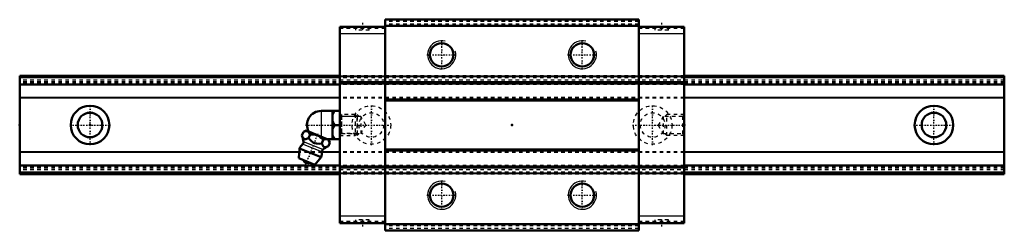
# Model space of a CAD drawing. Header units: millimetres. Extents: x -20 to 260, y -30 to 30.
import ezdxf

# ---------------------------------------------------------------- set-up
doc = ezdxf.new("R2010")
doc.units = ezdxf.units.MM
doc.linetypes.add('Center', pattern=[1.5, 0.45, -0.5, 0.05, -0.5])
doc.linetypes.add('Dashed', pattern=[2, 1, -1])
for name, color, linetype, lineweight in [('2d ConnectionPoints', 7, 'Continuous', 50), ('AM_0', 7, 'Continuous', 50), ('AM_4', 3, 'Continuous', 25), ('AM_5', 3, 'Continuous', 25), ('AM_7', 7, 'Center', 25), ('AM_9', 6, 'Dashed', 25)]:
    doc.layers.add(name, color=color, linetype=linetype, lineweight=lineweight)

# ---------------------------------------------------------------- blocks, each defined once
blk = doc.blocks.new('1_B_M6F_grease_nipple_joint1_SVR_0_in_SVR30R1SS280LG200BM6F910001_4')
at = {"layer": 'AM_0'}
for p, q in [((65.7, 4), (71, 4)), ((69, 4), (69, -4)), ((69.5, 0), (71, 0)), ((60.28, -3), (60.71, -1.93)), ((61.49, -1.6), (60.71, -1.93)), ((67.88, -4.18), (61.49, -1.6)), ((62.15, -3.76), (62.58, -2.69)), ((65.9, -5.27), (66.33, -4.2)), ((67.42, -4), (71, -4)), ((67.77, -6.03), (68.21, -4.96)), ((68.21, -4.96), (67.88, -4.18)), ((59.6, -6.67), (59.4, -9.49)), ((65.72, -9.14), (59.6, -6.67)), ((63.89, -11.31), (59.4, -9.49)), ((63.89, -11.31), (65.72, -9.14))]:
    blk.add_line(p, q, dxfattribs=at)
for points in [[(69.5, 4), (69.21, 3.44), (69, 2.85)], [(69, 1.15), (69.06, 0.96), (69.25, 0.47), (69.5, 0)], [(69.5, 0), (69.21, -0.56), (69, -1.15)], [(62.58, -2.69), (62.32, -2.21), (62.16, -2.01), (61.96, -1.86), (61.66, -1.76), (61.31, -1.75), (61.01, -1.82), (60.71, -1.93)], [(66.33, -4.2), (65.93, -3.79), (65.49, -3.42), (64.97, -3.09), (64.39, -2.85), (63.79, -2.71), (63.17, -2.67), (62.58, -2.69)], [(60.28, -3), (60.46, -3.4), (60.68, -3.74), (60.87, -3.91), (61.09, -4), (61.34, -4.01), (61.6, -3.96), (62.15, -3.76)], [(62.15, -3.76), (62.58, -4.23), (63, -4.62), (63.47, -4.95), (63.89, -5.14), (64.36, -5.26), (65.12, -5.32), (65.9, -5.27)], [(65.9, -5.27), (66.08, -5.67), (66.3, -6.01), (66.49, -6.18), (66.71, -6.27), (66.96, -6.29), (67.22, -6.24), (67.77, -6.03)], [(68.21, -4.96), (67.95, -4.48), (67.78, -4.28), (67.59, -4.14), (67.28, -4.03), (66.93, -4.03), (66.63, -4.09), (66.33, -4.2)], [(69, -2.85), (69.06, -3.04), (69.25, -3.53), (69.5, -4)]]:
    blk.add_lwpolyline(points, dxfattribs=at)
for centre, radius, start, end in [((65.7, 0), 4, 90, 207.9876), ((62.66, -7.9), 3.3, 131.9787, 158), ((54.73, -5.29), 6, 4.8448, 22.4654), ((59.92, -4.86), 0.8, 311.9787, 4.8448), ((62.66, -7.9), 3.3, 338, 4.0213), ((66.75, -7.62), 0.8, 131.1552, 184.0213), ((70.17, -11.53), 6, 113.5445, 131.1552), ((62.19, -9.07), 1.82, 210.1342, 285.8658)]:
    blk.add_arc(centre, radius, start, end, dxfattribs=at)
at = {"layer": 'AM_4'}
for p, q in [((65.7, 4), (65.7, -3.3)), ((65.95, -7.67), (60.45, -5.45)), ((66.22, -7.01), (60.71, -4.79))]:
    blk.add_line(p, q, dxfattribs=at)
at = {"layer": 'AM_5', "linetype": 'Dashed'}
for p, q in [((71.54, 3), (71.54, -3)), ((76, 2.39), (71.54, 2.39)), ((76, -2.39), (71.54, -2.39))]:
    blk.add_line(p, q, dxfattribs=at)
at = {"layer": 'AM_7'}
blk.add_line((61.34, -11.15), (64.84, -2.5), dxfattribs=at)
at = {"layer": 'AM_9'}
for p, q in [((75.39, 3), (71, 3)), ((75.39, 3), (75.39, -3)), ((76, 2.39), (75.39, 3)), ((76, 2.39), (76, -2.39)), ((75.39, -3), (76, -2.39)), ((71, -3), (75.39, -3))]:
    blk.add_line(p, q, dxfattribs=at)
blk = doc.blocks.new('2_SVR_30R1SSB_M6F1_Slide_0_in_SVR30R1SS280LG200BM6F910001_4')
at = {"layer": 'AM_0'}
for p, q in [((71, 28), (71, -28)), ((83.95, 28), (71, 28)), ((156.05, 30), (83.95, 30)), ((83.95, 30), (83.95, -30)), ((156.05, 28.2), (83.95, 28.2)), ((156.05, 30), (156.05, -30)), ((169, 28), (156.05, 28)), ((169, 28), (169, -28)), ((156.05, 7.3), (83.95, 7.3)), ((156.05, 7), (83.95, 7)), ((156.05, -7), (83.95, -7)), ((156.05, -7.3), (83.95, -7.3)), ((83.95, -28), (71, -28)), ((169, -28), (156.05, -28)), ((156.05, -28.2), (83.95, -28.2)), ((156.05, -30), (83.95, -30))]:
    blk.add_line(p, q, dxfattribs=at)
for centre in [(100, 20), (140, 20), (100, -20), (140, -20)]:
    blk.add_circle(centre, 3.32, dxfattribs=at)
at = {"layer": 'AM_4'}
for p, q in [((83.95, 26), (71, 26)), ((169, 26), (156.05, 26)), ((83.95, -26), (71, -26)), ((169, -26), (156.05, -26))]:
    blk.add_line(p, q, dxfattribs=at)
at = {"layer": 'AM_5', "linetype": 'Dashed'}
for p, q in [((76, -3), (76, 3)), ((76.5, 2.46), (76, 3)), ((163.5, 2.46), (164, 3)), ((164, -3), (164, 3)), ((169, 3), (164, 3)), ((76.5, -2.46), (76, -3)), ((163.5, -2.46), (164, -3)), ((169, -3), (164, -3))]:
    blk.add_line(p, q, dxfattribs=at)
at = {"layer": 'AM_5'}
for centre in [(100, 20), (140, 20), (100, -20), (140, -20)]:
    blk.add_arc(centre, 4, 75, 15, dxfattribs=at)
at = {"layer": 'AM_7'}
for p, q in [((77.45, 29.1), (77.45, 26.9)), ((162.55, 29.1), (162.55, 26.9)), ((100, 15.8), (100, 24.2)), ((140, 15.8), (140, 24.2)), ((95.8, 20), (104.2, 20)), ((135.8, 20), (144.2, 20)), ((154.23, 0), (169.37, 0)), ((100, -24.2), (100, -15.8)), ((140, -24.2), (140, -15.8)), ((95.8, -20), (104.2, -20)), ((135.8, -20), (144.2, -20)), ((77.45, -26.9), (77.45, -29.1)), ((162.55, -26.9), (162.55, -29.1))]:
    blk.add_line(p, q, dxfattribs=at)
at = {"layer": 'AM_9'}
for p, q in [((75.5, 28), (75.5, 27)), ((79.4, 27), (79.4, 28)), ((156.05, 29.5), (83.95, 29.5)), ((156.05, 28.7), (83.95, 28.7)), ((160.6, 28), (160.6, 27)), ((164.5, 27), (164.5, 28)), ((83.95, 27.5), (71, 27.5)), ((79.4, 27), (75.5, 27)), ((169, 27.5), (156.05, 27.5)), ((164.5, 27), (160.6, 27)), ((169, 14), (71, 14)), ((169, 13.94), (71, 13.94)), ((169, 13.91), (71, 13.91)), ((169, 13.74), (71, 13.74)), ((169, 13.54), (71, 13.54)), ((169, 13.4), (71, 13.4)), ((169, 12.26), (71, 12.26)), ((169, 12), (71, 12)), ((71, 11.7), (169, 11.7)), ((169, 11.53), (71, 11.53)), ((169, 7.86), (71, 7.86)), ((169, 7.67), (71, 7.67)), ((71.54, 2.46), (71, 3)), ((169, 3), (168.46, 2.46)), ((77, 2.46), (71.54, 2.46)), ((71.54, 2.46), (71.54, -2.46)), ((78.42, 0), (77, 2.46)), ((77, 2.46), (77, -2.46)), ((77, -2.46), (78.42, 0)), ((163, 2.46), (161.58, 0)), ((161.58, 0), (163, -2.46)), ((163, 2.46), (163, -2.46)), ((168.46, 2.46), (163, 2.46)), ((168.46, 2.46), (168.46, -2.46)), ((71, -3), (71.54, -2.46)), ((71.54, -2.46), (77, -2.46)), ((163, -2.46), (168.46, -2.46)), ((168.46, -2.46), (169, -3)), ((169, -7.67), (71, -7.67)), ((169, -7.86), (71, -7.86)), ((169, -11.53), (71, -11.53)), ((169, -11.7), (71, -11.7)), ((169, -12), (71, -12)), ((169, -12.26), (71, -12.26)), ((169, -13.4), (71, -13.4)), ((169, -13.54), (71, -13.54)), ((169, -13.74), (71, -13.74)), ((169, -13.91), (71, -13.91)), ((169, -13.94), (71, -13.94)), ((169, -14), (71, -14)), ((83.95, -27.5), (71, -27.5)), ((79.4, -27), (75.5, -27)), ((75.5, -27), (75.5, -28)), ((79.4, -28), (79.4, -27)), ((169, -27.5), (156.05, -27.5)), ((164.5, -27), (160.6, -27)), ((160.6, -27), (160.6, -28)), ((164.5, -28), (164.5, -27)), ((156.05, -28.7), (83.95, -28.7)), ((156.05, -29.5), (83.95, -29.5))]:
    blk.add_line(p, q, dxfattribs=at)
blk = doc.blocks.new('3_SVR_30R28020_R_Track_0_in_SVR30R1SS280LG200BM6F910001_4')
at = {"layer": 'AM_0'}
for p, q in [((71, 14), (-20, 14)), ((-20, 14), (-20, -14)), ((260, 14), (169, 14)), ((260, 14), (260, -14)), ((71, 11.53), (-20, 11.53)), ((260, 11.53), (169, 11.53)), ((71, -11.53), (-20, -11.53)), ((71, -14), (-20, -14)), ((260, -11.53), (169, -11.53)), ((260, -14), (169, -14))]:
    blk.add_line(p, q, dxfattribs=at)
for centre, radius in [((0, 0), 5.5), ((0, 0), 3.5), ((240, 0), 5.5), ((240, 0), 3.5)]:
    blk.add_circle(centre, radius, dxfattribs=at)
at = {"layer": 'AM_4'}
for p, q in [((71, 13.94), (-20, 13.94)), ((71, 13.54), (-20, 13.54)), ((71, 13.4), (-20, 13.4)), ((260, 13.94), (169, 13.94)), ((260, 13.54), (169, 13.54)), ((260, 13.4), (169, 13.4)), ((71, 7.86), (-20, 7.86)), ((71, 7.67), (-20, 7.67)), ((260, 7.86), (169, 7.86)), ((260, 7.67), (169, 7.67)), ((59.53, -7.67), (-20, -7.67)), ((59.51, -7.86), (-20, -7.86)), ((71, -7.67), (65.95, -7.67)), ((71, -7.86), (65.96, -7.86)), ((260, -7.67), (169, -7.67)), ((260, -7.86), (169, -7.86)), ((71, -13.4), (-20, -13.4)), ((71, -13.54), (-20, -13.54)), ((71, -13.94), (-20, -13.94)), ((260, -13.4), (169, -13.4)), ((260, -13.54), (169, -13.54)), ((260, -13.94), (169, -13.94))]:
    blk.add_line(p, q, dxfattribs=at)
at = {"layer": 'AM_7'}
for p, q in [((0, -5.78), (0, 5.77)), ((80, -5.78), (80, 5.77)), ((160, -5.78), (160, 5.77)), ((240, -5.78), (240, 5.77)), ((-5.78, 0), (5.77, 0)), ((61.23, 0), (85.78, 0)), ((234.22, 0), (245.78, 0))]:
    blk.add_line(p, q, dxfattribs=at)
at = {"layer": 'AM_9'}
for p, q in [((169, 14), (71, 14)), ((260, 13.91), (-20, 13.91)), ((260, 13.74), (-20, 13.74)), ((260, 12.8), (-20, 12.8)), ((260, 12.26), (-20, 12.26)), ((260, 12), (-20, 12)), ((-20, 11.7), (260, 11.7)), ((169, 13.94), (71, 13.94)), ((169, 13.54), (71, 13.54)), ((169, 13.4), (71, 13.4)), ((169, 11.53), (71, 11.53)), ((169, 7.86), (71, 7.86)), ((169, 7.67), (71, 7.67)), ((65.96, -7.86), (59.51, -7.86)), ((65.95, -7.67), (59.53, -7.67)), ((169, -7.67), (71, -7.67)), ((169, -7.86), (71, -7.86)), ((260, -11.7), (-20, -11.7)), ((260, -12), (-20, -12)), ((260, -12.26), (-20, -12.26)), ((260, -12.8), (-20, -12.8)), ((260, -13.74), (-20, -13.74)), ((260, -13.91), (-20, -13.91)), ((169, -11.53), (71, -11.53)), ((169, -13.4), (71, -13.4)), ((169, -13.54), (71, -13.54)), ((169, -13.94), (71, -13.94)), ((169, -14), (71, -14))]:
    blk.add_line(p, q, dxfattribs=at)
for centre, radius in [((80, 0), 5.5), ((80, 0), 3.5), ((160, 0), 5.5), ((160, 0), 3.5)]:
    blk.add_circle(centre, radius, dxfattribs=at)

msp = doc.modelspace()

# ---------------------------------------------------------------- linework, layer by layer
at = {"layer": '2d ConnectionPoints'}
for p in [(-20, 0), (0, 0), (0, 0), (71, 0), (120, 0), (169, 0)]:
    msp.add_point(p, dxfattribs=at)

# ---------------------------------------------------------------- block references
for name in ['2_SVR_30R1SSB_M6F1_Slide_0_in_SVR30R1SS280LG200BM6F910001_4', '3_SVR_30R28020_R_Track_0_in_SVR30R1SS280LG200BM6F910001_4', '1_B_M6F_grease_nipple_joint1_SVR_0_in_SVR30R1SS280LG200BM6F910001_4']:
    msp.add_blockref(name, (0, 0))

doc.saveas('drawing.dxf')
